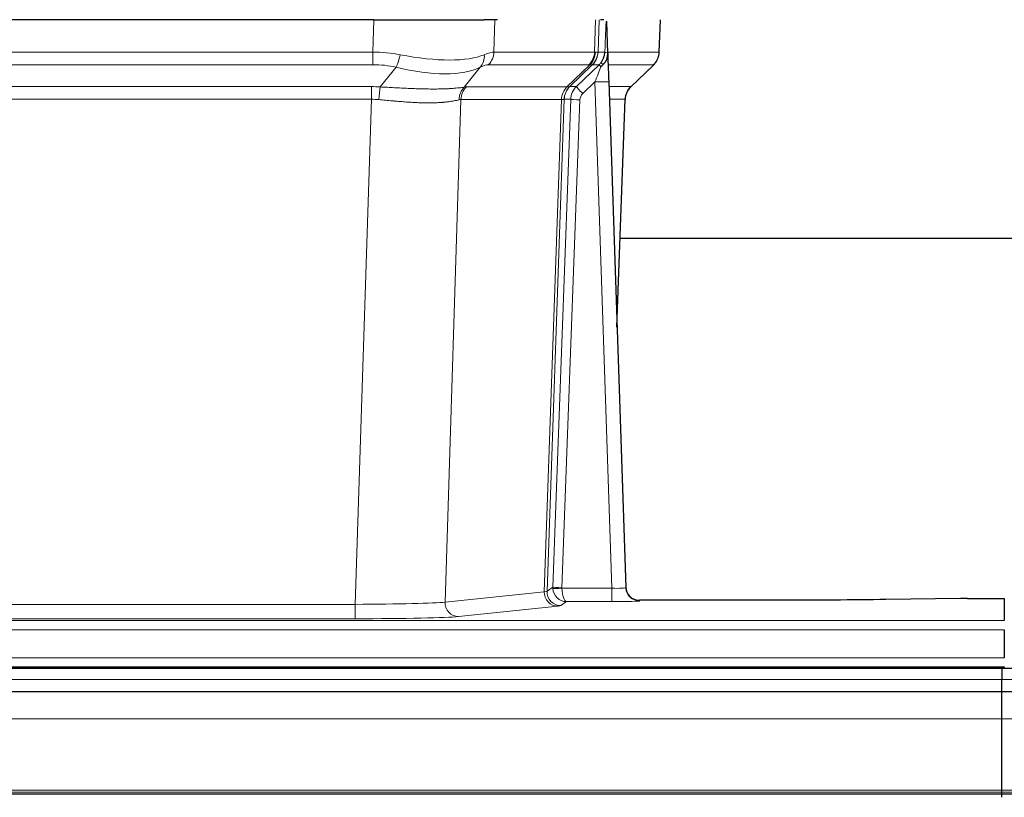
# Model space of a CAD drawing. Header units: inches. Extents: x 0 to 20790, y -12 to 14700.
# Tile 83 of 191: x 3133 to 3346, y 11801 to 11969. Entities that reach past the tile are written whole.
import ezdxf

# ---------------------------------------------------------------- set-up
doc = ezdxf.new("R2010")
doc.units = ezdxf.units.IN
doc.layers.add('1', color=7, linetype='Continuous', true_color=0xffffff)

msp = doc.modelspace()

# ---------------------------------------------------------------- linework, layer by layer
at = {"layer": '1', "color": 2, "linetype": 'Continuous', "lineweight": 25}
for p, q in [((3209.158, 11968.972), (2993.935, 11968.972)), ((3209.158, 11968.972), (3233.017, 11968.972)), ((3235.912, 11968.972), (3233.017, 11968.972)), ((3258.951, 11968.972), (3258.166, 11968.972)), ((3259.758, 11961.811), (3259.531, 11968.542)), ((3270.896, 11961.962), (3271.144, 11968.972)), ((3259.759, 11961.761), (3259.758, 11961.811)), ((3252.971, 11954.491), (3257.898, 11959.24)), ((3264.746, 11954.448), (3269.483, 11958.957)), ((3259.967, 11955.494), (3263.656, 11846.117)), ((3261.755, 11902.469), (3263.534, 11951.743)), ((3430.66, 11921.601), (3262.505, 11921.601)), ((3263.656, 11846.117), (3263.663, 11845.983)), ((3296.546, 11843.352), (3266.644, 11843.352)), ((3336.09, 11843.76), (3319.926, 11843.516)), ((3337.589, 11843.771), (3345.546, 11843.771)), ((3345.546, 11843.771), (3345.546, 11838.998)), ((3345.546, 11836.929), (3345.546, 11830.903)), ((3345.047, 11828.577), (2368.047, 11828.577)), ((2857.546, 11828.972), (3345.546, 11828.972)), ((4322.047, 11828.577), (3345.047, 11828.577)), ((3345.047, 11828.577), (3345.047, 11826.213)), ((3345.047, 11828.577), (3345.047, 11826.213)), ((3345.546, 11828.972), (3345.546, 11828.577)), ((3345.047, 11823.577), (3345.047, 11826.213)), ((3345.047, 11823.577), (3345.047, 11826.213)), ((3345.047, 11823.577), (2368.047, 11823.577)), ((3345.047, 11817.72), (3345.047, 11823.577)), ((4322.047, 11823.577), (3345.047, 11823.577)), ((3345.047, 11817.72), (3345.047, 11823.577)), ((3345.047, 11802.237), (3345.047, 11817.72)), ((3345.047, 11802.237), (3345.047, 11817.72)), ((3345.047, 11801.813), (3345.047, 11802.237)), ((3345.047, 11801.813), (3345.047, 11802.237)), ((3345.047, 11801.388), (3345.047, 11801.813)), ((3345.047, 11801.388), (3345.047, 11801.813)), ((3345.047, 11801.388), (2368.047, 11801.388)), ((3345.047, 11800.722), (3345.047, 11801.388)), ((4322.047, 11801.388), (3345.047, 11801.388)), ((3345.047, 11800.722), (3345.047, 11801.388))]:
    msp.add_line(p, q, dxfattribs=at)
at = {"layer": '1', "color": 110, "linetype": 'Continuous', "lineweight": 13}
for p, q in [((3208.967, 11961.978), (3209.158, 11968.972)), ((3235.34, 11968.972), (3235.149, 11961.978)), ((3256.897, 11961.978), (3257.14, 11968.972)), ((3257.925, 11968.972), (3257.682, 11961.978)), ((3270.88, 11961.978), (3271.128, 11968.972)), ((2994.126, 11961.978), (3208.967, 11961.978)), ((3208.967, 11959.24), (3208.967, 11961.978)), ((3235.149, 11961.978), (3256.897, 11961.978)), ((3257.682, 11961.978), (3259.143, 11961.978)), ((3259.752, 11961.978), (3270.88, 11961.978)), ((3208.967, 11959.24), (2994.126, 11959.24)), ((3210.538, 11954.414), (3213.991, 11958.682)), ((3232.19, 11958.682), (3228.697, 11954.364)), ((3255.714, 11959.24), (3233.967, 11959.24)), ((3250.934, 11954.432), (3255.88, 11959.229)), ((3256.426, 11959.229), (3251.534, 11954.485)), ((3257.898, 11959.24), (3256.463, 11959.24)), ((3269.662, 11959.24), (3259.842, 11959.24)), ((3264.754, 11954.467), (3269.567, 11959.049)), ((3256.969, 11955.498), (3254.359, 11952.982)), ((3260.663, 11845.956), (3256.969, 11955.498)), ((2994.468, 11954.49), (3208.625, 11954.49)), ((3208.625, 11951.752), (3208.625, 11954.49)), ((3229.2, 11954.432), (3250.934, 11954.432)), ((3251.559, 11954.491), (3252.971, 11954.491)), ((3260.001, 11954.491), (3264.741, 11954.491)), ((3208.625, 11951.752), (2994.468, 11951.752)), ((3205.151, 11842.466), (3208.625, 11951.752)), ((3228.018, 11951.712), (3224.56, 11842.935)), ((3249.752, 11951.712), (3228.018, 11951.712)), ((3246.045, 11845.182), (3249.758, 11951.712)), ((3250.341, 11951.756), (3246.631, 11845.296)), ((3247.859, 11846.193), (3251.75, 11951.756)), ((3253.748, 11951.615), (3249.857, 11846.052)), ((3251.75, 11951.756), (3250.341, 11951.756)), ((3263.523, 11951.756), (3260.093, 11951.756)), ((3261.749, 11902.643), (3263.523, 11951.756)), ((3224.56, 11842.935), (3246.045, 11845.182)), ((3246.631, 11845.296), (3247.859, 11846.193)), ((3249.858, 11845.956), (3260.663, 11845.956)), ((3260.663, 11845.956), (3260.663, 11843.062)), ((2997.941, 11842.466), (3205.151, 11842.466)), ((3205.151, 11842.466), (3205.151, 11839.363)), ((3250.821, 11843.062), (3249.627, 11842.19)), ((3260.663, 11843.062), (3250.821, 11843.062)), ((3266.644, 11843.352), (3266.654, 11843.219)), ((3248.954, 11842.066), (3227.469, 11839.819)), ((2857.546, 11838.998), (3345.546, 11838.998)), ((3205.151, 11839.363), (2997.941, 11839.363)), ((2857.546, 11836.929), (3345.546, 11836.929)), ((2857.546, 11830.903), (3345.546, 11830.903)), ((3345.047, 11826.213), (2368.047, 11826.213)), ((4322.047, 11826.213), (3345.047, 11826.213)), ((3345.047, 11817.72), (2368.047, 11817.72)), ((4322.047, 11817.72), (3345.047, 11817.72)), ((3345.047, 11802.237), (2368.047, 11802.237)), ((3345.047, 11801.813), (2368.047, 11801.813)), ((4322.047, 11802.237), (3345.047, 11802.237)), ((4322.047, 11801.813), (3345.047, 11801.813))]:
    msp.add_line(p, q, dxfattribs=at)
for centre, major_axis, ratio, start_param, end_param in [((3208.318, 11939.118), (26.983, 1.545), 0.8452785, 1.2775604, 1.4983912), ((3208.318, 11939.118), (27.492, 22.639), 0.1155218, 0.1441436, 0.3649744), ((3231.27, 11962.118), (0, -4), 0.9702957, 0.7679449, 1.5358897), ((3253.018, 11962.118), (0, -4), 0.9702957, 0.7679449, 1.5358897), ((3253.184, 11962.106), (-0.603, -3.954), 0.9772749, 0.9153799, 1.6837369), ((3253.649, 11962.106), (1.703, -3.619), 0.9971774, 0.3287851, 1.0971421), ((3253.687, 11962.118), (0, -4), 0.9993908, 0.7679449, 1.5358897), ((3229.887, 11939.118), (27.661, 22.629), 0.117212, 0.1096858, 0.141666), ((3231.037, 11972.207), (-26.658, 10.191), 0.0473724, 2.9456198, 3.0909709), ((3229.887, 11939.118), (27.809, 22.856), 0.0163196, 0.0204945, 0.0524745), ((3261.141, 11961.908), (-1.999, 0.077), 0.1036431, 0.0350743, 0.8106069), ((3266.885, 11962.118), (0, 4), 0.9993908, 3.9095375, 4.6774824), ((3213.991, 11961.559), (-0.881, -3.902), 0.2224052, 0.7930597, 1.5799958), ((3209.221, 11972.207), (-26.677, 8.186), 0.3267204, 1.882912, 2.7667489), ((3229.494, 11961.559), (1.736, -3.604), 0.8689501, 0.3464596, 1.1333957), ((3255.121, 11962.118), (3.533, 1.889), 0.9978056, 4.9883687, 5.134869), ((3259.873, 11958.456), (1.583, -1.222), 0.0276319, 3.169255, 3.9405385), ((3208.318, 11936.24), (16.721, 16.271), 0.9721633, 0.5640914, 0.7849223), ((3209.221, 11972.207), (-25.873, 10.634), 0.4068526, 1.919368, 2.8032049), ((3211.014, 11936.24), (23.46, 22.829), 0.1194803, 0.122173, 0.3430038), ((3232.583, 11936.24), (23.636, 22.829), 0.1185164, 0.0901184, 0.1220986), ((3231.037, 11972.207), (-25.449, 12.923), 0.0600246, 2.9512599, 3.096611), ((3232.664, 11936.24), (23.81, 22.997), 0.0168486, 0.0174428, 0.049423), ((3256.969, 11955.568), (1.856, 4.567), 0.0053314, 4.6992705, 5.4949999), ((3259.287, 11957.802), (1.388, -1.44), 0.0242285, 3.1658454, 3.9417885), ((3245.846, 11936.24), (23.826, 22.997), 0.016839, 6.1714068, 6.3006297), ((3256.969, 11955.393), (2.998, 0.101), 0.0348797, 6.2820091, 7.8528054), ((3207.836, 11930.49), (17.528, 16.98), 0.9676454, 0.7049971, 0.7848447), ((3210.538, 11951.536), (0.32, 3.987), 0.0824896, 0.7712526, 1.5399639), ((3231.393, 11951.487), (-0.926, 3.891), 0.9457602, 0.5436933, 1.3082514), ((3231.896, 11951.555), (0, 4), 0.9702957, 0.7679449, 1.5315264), ((3205.134, 11930.323), (24.592, 23.931), 0.1189226, 0.1216051, 0.196623), ((3253.63, 11951.555), (0, 4), 0.9702957, 0.7679449, 1.5315264), ((3253.636, 11951.555), (-0.019, 4), 0.9702844, 0.7633847, 1.5270253), ((3254.311, 11951.607), (-1.442, 3.731), 0.998056, 0.3995344, 1.1665625), ((3254.336, 11951.613), (0, 4), 0.9993908, 0.7679449, 1.5351916), ((3226.722, 11930.473), (24.848, 24.014), 0.0168508, 0.0174344, 0.0398875), ((3255.748, 11951.613), (2.83, 2.828), 0.9993905, 1.5533428, 2.3205896), ((3254.359, 11953.052), (1.388, -1.44), 0.0242285, 3.1658454, 4.7375178), ((3255.748, 11951.544), (1.703, 1.052), 0.998638, 1.7848012, 2.5520479), ((3267.518, 11951.613), (0, -4), 0.9993908, 3.9095375, 4.6767843), ((3239.873, 11930.473), (24.879, 24.014), 0.016827, 6.2565923, 6.3006169), ((3207.836, 11927.613), (2.819, 24.028), 0.8253154, 0.0219437, 0.1017912), ((3207.83, 11927.446), (20.559, 24.143), 0.1188179, 0.0965282, 0.1715462), ((3229.499, 11927.596), (20.849, 24.157), 0.0182437, 0.0122069, 0.0346602), ((3253.748, 11951.685), (1.999, -0.074), 0.0348758, 3.1764983, 4.7136745), ((3242.65, 11927.596), (20.882, 24.158), 0.0154016, 6.2548756, 6.2989002), ((3248.954, 11845.064), (0.312, -2.984), 0.969741, 4.5720353, 6.175756), ((3226.628, 11845.211), (20.016, 0.105), 0.0266879, 6.037898, 6.2472222), ((3249.627, 11845.189), (1.769, -2.423), 0.9990158, 4.0464368, 5.6519121), ((3250.857, 11846.087), (0.383, 2.976), 0.9995819, 1.6634844, 1.7592499), ((3249.857, 11846.122), (1.999, -0.074), 0.0348758, 3.1764983, 4.7136745), ((3249.858, 11846.026), (-1.997, -0.118), 0.0348391, 0.0373692, 1.5687431), ((3250.821, 11846.061), (-0.98, 2.84), 0.9849493, 1.294853, 2.8045628), ((3250.857, 11846.017), (0.606, 0.798), 0.9977276, 2.1839213, 2.2796868), ((3250.821, 11846.061), (-0.028, 3), 0.3214645, 1.6026847, 3.1123946), ((3260.651, 11846.218), (-3.005, 0.103), 0.0869619, 1.577888, 3.1486843), ((3266.654, 11846.218), (-2.991, -0.235), 0.9996552, 0.0000105, 1.4923863), ((3205.145, 11842.964), (20.013, 0.095), 0.0248544, 4.7125895, 6.0379715), ((3227.469, 11842.818), (0.312, -2.984), 0.969741, 4.5720353, 6.175756), ((3260.651, 11843.219), (-6.003, 0), 0.0262109, 1.5728579, 3.1436542), ((3226.628, 11842.212), (23.014, 0), 0.0261612, 6.0380559, 6.2473801), ((3205.145, 11839.965), (-23.012, 0), 0.0261647, 1.5710736, 2.8964556)]:
    msp.add_ellipse(centre, major_axis=major_axis, ratio=ratio, start_param=start_param, end_param=end_param, dxfattribs=at)
at = {"layer": '1', "color": 2, "linetype": 'Continuous', "lineweight": 25}
for centre, major_axis, ratio, start_param, end_param in [((3259.967, 11955.669), (-0.227, 6.726), 0.0008736, 0.4374328, 1.5967123), ((3266.79, 11961.926), (3.174, -2.434), 0.9869112, 6.1322815, 6.2830018), ((3267.531, 11951.59), (-3.886, 0.947), 0.998973, 5.7186048, 6.4862172), ((3266.643, 11846.355), (-0.15, 3), 0.998739, 1.5545356, 3.0917055), ((3337.592, 11843.692), (-3, 0), 0.0262223, 4.7133912, 5.2365954)]:
    msp.add_ellipse(centre, major_axis=major_axis, ratio=ratio, start_param=start_param, end_param=end_param, dxfattribs=at)
at = {"layer": '1', "color": 110, "linetype": 'Continuous', "lineweight": 13}
for points, knots in [([(3259.143, 11961.978), (3259.164, 11962.53), (3259.186, 11963.082), (3259.229, 11964.184), (3259.251, 11964.735), (3259.283, 11965.56), (3259.294, 11965.835), (3259.316, 11966.383), (3259.327, 11966.657), (3259.35, 11967.205), (3259.361, 11967.478), (3259.378, 11967.886), (3259.384, 11968.022), (3259.395, 11968.293), (3259.401, 11968.429), (3259.407, 11968.564)], [0, 0, 0, 0, 0.25, 0.25, 0.5, 0.5, 0.625, 0.625, 0.75, 0.75, 0.875, 0.875, 0.9375, 0.9375, 1, 1, 1, 1]), ([(3210.538, 11954.414), (3211.056, 11954.391), (3211.571, 11954.366), (3212.597, 11954.315), (3213.107, 11954.288), (3213.741, 11954.255), (3213.868, 11954.249), (3214.121, 11954.236), (3214.247, 11954.229), (3214.624, 11954.21), (3214.873, 11954.197), (3215.615, 11954.16), (3216.102, 11954.137), (3217.061, 11954.093), (3217.532, 11954.073), (3218.461, 11954.038), (3218.918, 11954.023), (3219.591, 11954.004), (3219.814, 11953.998), (3220.145, 11953.991), (3220.255, 11953.989), (3220.419, 11953.986), (3220.473, 11953.985), (3220.582, 11953.983), (3221.068, 11953.974), (3221.537, 11953.97), (3222.342, 11953.968), (3223.12, 11953.973), (3223.843, 11953.989), (3224.539, 11954.01), (3224.873, 11954.024), (3225.273, 11954.044), (3225.352, 11954.048), (3225.509, 11954.056), (3225.586, 11954.061), (3225.815, 11954.075), (3225.963, 11954.084), (3226.392, 11954.114), (3226.661, 11954.136), (3227.162, 11954.181), (3227.396, 11954.204), (3227.827, 11954.252), (3228.026, 11954.276), (3228.388, 11954.322), (3228.551, 11954.344), (3228.697, 11954.364)], [0, 0, 0, 0, 0.0625, 0.0625, 0.125, 0.125, 0.140625, 0.140625, 0.15625, 0.15625, 0.1875, 0.1875, 0.25, 0.25, 0.3125, 0.3125, 0.375, 0.375, 0.40625, 0.40625, 0.421875, 0.421875, 0.4296875, 0.4296875, 0.4375, 0.5, 0.5, 0.5625, 0.625, 0.625, 0.6875, 0.6875, 0.703125, 0.703125, 0.71875, 0.71875, 0.75, 0.75, 0.8125, 0.8125, 0.875, 0.875, 0.9375, 0.9375, 1, 1, 1, 1]), ([(3227.598, 11951.651), (3227.443, 11951.609), (3227.271, 11951.566), (3226.895, 11951.48), (3226.692, 11951.438), (3226.254, 11951.356), (3226.02, 11951.316), (3225.52, 11951.242), (3225.254, 11951.207), (3224.832, 11951.158), (3224.687, 11951.143), (3224.464, 11951.121), (3224.388, 11951.114), (3224.236, 11951.101), (3224.159, 11951.094), (3223.771, 11951.063), (3223.448, 11951.042), (3222.778, 11951.008), (3222.084, 11950.982), (3221.343, 11950.974), (3220.577, 11950.975), (3220.183, 11950.98), (3219.725, 11950.99), (3219.674, 11950.992), (3219.571, 11950.994), (3219.52, 11950.996), (3219.365, 11951), (3219.054, 11951.01), (3218.739, 11951.022), (3218.104, 11951.049), (3217.673, 11951.072), (3216.799, 11951.124), (3216.355, 11951.154), (3215.453, 11951.22), (3214.996, 11951.256), (3214.299, 11951.314), (3214.064, 11951.334), (3213.71, 11951.365), (3213.592, 11951.376), (3213.354, 11951.397), (3213.235, 11951.408), (3212.639, 11951.462), (3212.159, 11951.506), (3211.194, 11951.596), (3210.708, 11951.641), (3210.219, 11951.685)], [0, 0, 0, 0, 0.0625, 0.0625, 0.125, 0.125, 0.1875, 0.1875, 0.25, 0.25, 0.28125, 0.28125, 0.296875, 0.296875, 0.3125, 0.3125, 0.375, 0.375, 0.4375, 0.5, 0.5, 0.5625, 0.5625, 0.5703125, 0.5703125, 0.578125, 0.578125, 0.59375, 0.625, 0.625, 0.6875, 0.6875, 0.75, 0.75, 0.8125, 0.8125, 0.84375, 0.84375, 0.859375, 0.859375, 0.875, 0.875, 0.9375, 0.9375, 1, 1, 1, 1]), ([(3250.32, 11951.752), (3250.284, 11951.737), (3250.219, 11951.727), (3250.031, 11951.714), (3249.909, 11951.711), (3249.758, 11951.712)], [0, 0, 0, 0, 0.5, 0.5, 1, 1, 1, 1])]:
    msp.add_open_spline(points, degree=3, knots=knots, dxfattribs=at)
at = {"layer": '1', "color": 2, "linetype": 'Continuous', "lineweight": 25}
msp.add_open_spline([(3259.407, 11968.564), (3259.411, 11968.56), (3259.435, 11968.552), (3259.493, 11968.545), (3259.531, 11968.542)], degree=3, dxfattribs=at)
for points, knots in [([(3258.29, 11959.677), (3258.307, 11959.699), (3258.323, 11959.72), (3258.356, 11959.764), (3258.371, 11959.786), (3258.418, 11959.852), (3258.449, 11959.896), (3258.536, 11960.029), (3258.59, 11960.118), (3258.69, 11960.3), (3258.737, 11960.392), (3258.801, 11960.531), (3258.822, 11960.579), (3258.861, 11960.673), (3258.88, 11960.721), (3258.933, 11960.864), (3258.965, 11960.96), (3259.021, 11961.154), (3259.045, 11961.253), (3259.087, 11961.453), (3259.104, 11961.555), (3259.123, 11961.711), (3259.129, 11961.764), (3259.138, 11961.87), (3259.141, 11961.924), (3259.143, 11961.978)], [0, 0, 0, 0, 0.03125, 0.03125, 0.0625, 0.0625, 0.125, 0.125, 0.25, 0.25, 0.375, 0.375, 0.4375, 0.4375, 0.5, 0.5, 0.625, 0.625, 0.75, 0.75, 0.875, 0.875, 0.9375, 0.9375, 1, 1, 1, 1]), ([(3258.745, 11959.277), (3258.764, 11959.301), (3258.784, 11959.324), (3258.824, 11959.367), (3258.844, 11959.388), (3258.884, 11959.43), (3258.904, 11959.451), (3258.944, 11959.493), (3258.963, 11959.514), (3259.021, 11959.576), (3259.059, 11959.619), (3259.131, 11959.705), (3259.166, 11959.749), (3259.233, 11959.84), (3259.265, 11959.886), (3259.311, 11959.957), (3259.326, 11959.981), (3259.355, 11960.03), (3259.37, 11960.054), (3259.439, 11960.178), (3259.489, 11960.28), (3259.575, 11960.491), (3259.612, 11960.6), (3259.65, 11960.739), (3259.658, 11960.768), (3259.672, 11960.824), (3259.678, 11960.853), (3259.697, 11960.939), (3259.708, 11960.996), (3259.736, 11961.17), (3259.761, 11961.403), (3259.764, 11961.641), (3259.759, 11961.761)], [0, 0, 0, 0, 0.03125, 0.03125, 0.0625, 0.0625, 0.09375, 0.09375, 0.125, 0.125, 0.1875, 0.1875, 0.25, 0.25, 0.3125, 0.3125, 0.34375, 0.34375, 0.375, 0.375, 0.5, 0.5, 0.625, 0.625, 0.65625, 0.65625, 0.6875, 0.6875, 0.75, 0.75, 0.875, 1, 1, 1, 1]), ([(3269.964, 11959.492), (3270.021, 11959.56), (3270.149, 11959.743), (3270.399, 11960.124), (3270.704, 11960.807), (3270.909, 11961.458), (3270.878, 11961.87), (3270.872, 11961.925)], [0, 0, 0, 0, 0.2255282, 0.4356233, 0.6511466, 0.9537437, 1, 1, 1, 1]), ([(3258.295, 11958.781), (3258.334, 11958.82), (3258.374, 11958.86), (3258.451, 11958.941), (3258.489, 11958.982), (3258.602, 11959.106), (3258.675, 11959.19), (3258.745, 11959.277)], [0, 0, 0, 0, 0.25, 0.25, 0.5, 0.5, 1, 1, 1, 1]), ([(3319.926, 11843.516), (3316.393, 11843.462), (3312.591, 11843.421), (3304.708, 11843.366), (3300.627, 11843.352), (3296.546, 11843.352)], [0, 0, 0, 0, 0.5, 0.5, 1, 1, 1, 1])]:
    msp.add_open_spline(points, degree=3, knots=knots, dxfattribs=at)
at = {"layer": '1', "color": 110, "linetype": 'Continuous', "lineweight": 13}
for points, weights in [([(3250.934, 11954.432), (3250.937, 11954.432), (3250.939, 11954.432)], [0.500000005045, 0.499999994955, 0.500000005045]), ([(3249.758, 11951.712), (3249.755, 11951.712), (3249.752, 11951.712)], [0.500000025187, 0.499999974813, 0.500000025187])]:
    msp.add_rational_spline(points, weights, degree=2, dxfattribs=at)
msp.add_open_spline([(3250.939, 11954.432), (3251.103, 11954.438), (3251.365, 11954.452), (3251.499, 11954.473), (3251.534, 11954.485)], degree=3, dxfattribs=at)

doc.saveas('drawing.dxf')
